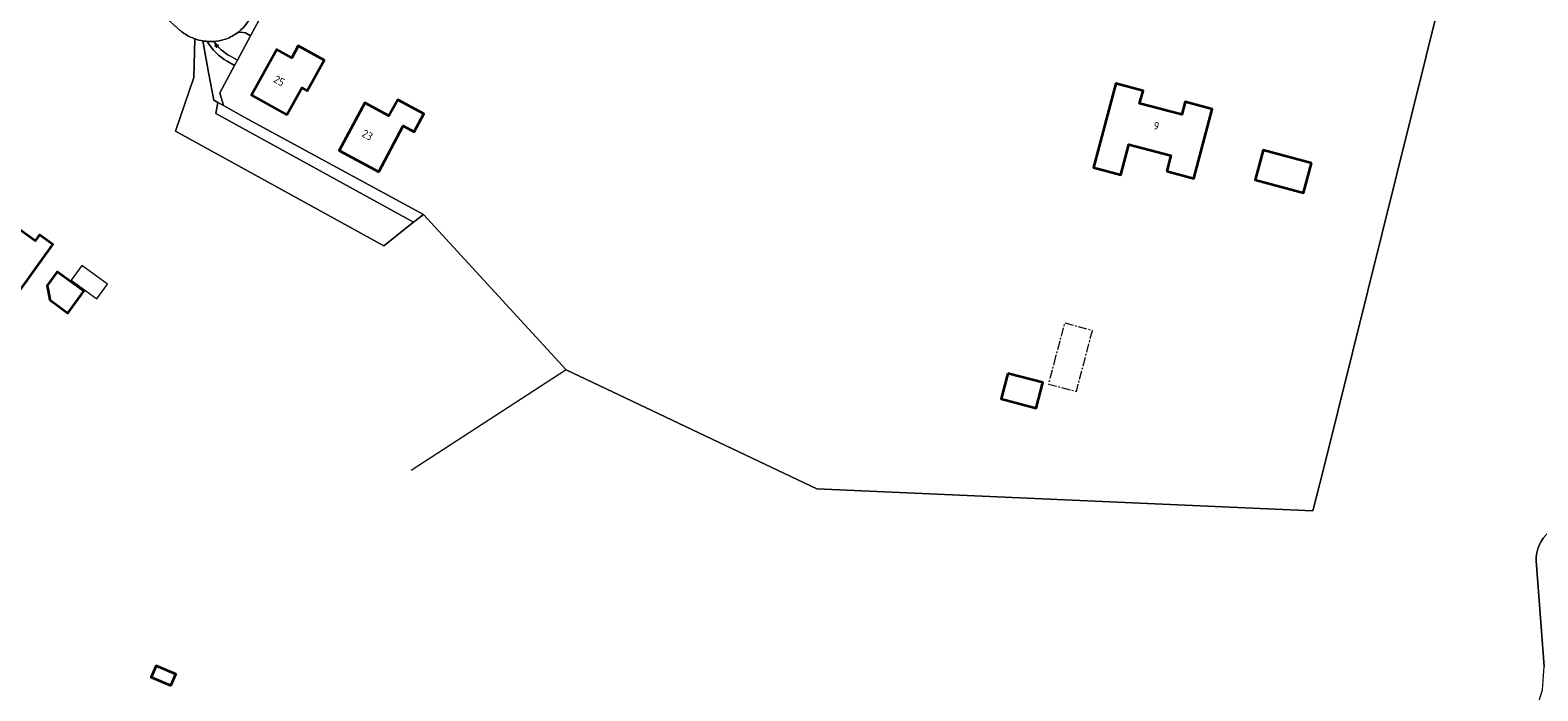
# Model space of a CAD drawing. Header units: metres. Extents: x 140853 to 145288, y 474558 to 480269.
# Tile 103 of 256: x 141986 to 142331, y 477450 to 477601. Entities that reach past the tile are written whole.
import ezdxf
from ezdxf.enums import TextEntityAlignment as Align

# ---------------------------------------------------------------- set-up
doc = ezdxf.new("R2010")
doc.units = ezdxf.units.M
doc.header["$MEASUREMENT"] = 0
doc.linetypes.add('AM-AS', pattern=[16, 10, -2, 2, -2])
for name, color, linetype, lineweight in [('B-WE-AM-AS_SPOOR_RAIL-G', 10, 'AM-AS', 18), ('B-WE-GR-BEPLANTING_CULTUUR_BOSPLANTSOEN-G', 90, 'GR-PLANTSOEN', 18), ('B-WE-GR-GROENVOORZIENING-G', 80, 'Continuous', 18), ('B-WE-IE-TERREINAFSCHEIDING_KUNSTMATIG_HEKWERK-G', 20, 'IE-TERREINAFSCHEIDING-KUNSTMATIG', 18), ('B-WE-KL-ET_LS_OV_LICHTMAST-S', 190, 'Continuous', 18), ('B-WE-OG-BEBOUWING-G', 7, 'Continuous', 35), ('B-WE-OG-BEBOUWING_BIJGEBOUW-G', 7, 'Continuous', 18), ('B-WE-OG-BEBOUWING_HUISNUMMER-T18', 10, 'Continuous', 18), ('B-WE-OG-TERREIN_ERF-G', 7, 'Continuous', 18), ('B-WE-VH-VERHARDING_ASFALT-G', 252, 'Continuous', 18), ('B-WE-VH-VERHARDING_OPEN-G', 252, 'Continuous', 18)]:
    doc.layers.add(name, color=color, linetype=linetype, lineweight=lineweight)
doc.styles.add('NLCS-ISO', font='txt')
doc.linetypes.add('GR-PLANTSOEN', pattern='A,0,[179,NLCS.shx,S=2,R=0,X=0,Y=0],-4', length=4)
doc.linetypes.add('IE-TERREINAFSCHEIDING-KUNSTMATIG', pattern='A,4,[82,NLCS.shx,S=0.75,R=90,X=0,Y=0],4,-2', length=10)

# ---------------------------------------------------------------- blocks, each defined once
blk = doc.blocks.new('B-SIE-WEG_LICHTMAST-SO')
at = {"ltscale": 0.1}
for p, q in [((-1.1, 0.6), (-2.2, 1.3)), ((0, 1.3), (0, 2.5)), ((1.1, 0.6), (2.2, 1.3)), ((-1.1, -0.6), (-2.2, -1.3)), ((0, -1.3), (0, -2.5)), ((1.1, -0.6), (2.2, -1.3))]:
    blk.add_line(p, q, dxfattribs=at)
at = {"flags": 128}
for points in [[(-1.2, 0.5), (1.2, 0.5)], [(-1.2, -0.5), (1.2, -0.5)]]:
    blk.add_lwpolyline(points, dxfattribs=at)
at = {"ltscale": 0.1}
blk.add_circle((0, 0), 1.27, dxfattribs=at)
at = {"style": 'NLCS-ISO'}
blk.add_attdef('TYPE', text='', height=1.8, dxfattribs=at).set_placement((0, 2.5), align=Align.BOTTOM_CENTER)

msp = doc.modelspace()

# ---------------------------------------------------------------- linework, layer by layer
at = {"layer": 'B-WE-AM-AS_SPOOR_RAIL-G', "ltscale": 0.2, "flags": 128}
msp.add_lwpolyline([(142220.407, 477526.013), (142218.76, 477519.753), (142225.183, 477518.064), (142228.845, 477531.986), (142222.463, 477533.671), (142220.407, 477526.013)], close=True, dxfattribs=at)
at = {"layer": 'B-WE-GR-BEPLANTING_CULTUUR_BOSPLANTSOEN-G', "ltscale": 0.2, "flags": 128}
for points in [[(142457.645, 477587.833), (142455.169, 477590.684), (142455.169, 477590.684, 0.0091178), (142421.153, 477612.154), (142421.153, 477612.154, 0.0372482), (142394.628, 477625.228), (142394.628, 477625.228, 0.0553428), (142361.778, 477631.768), (142361.778, 477631.768, 0.012629), (142315.371, 477635.578), (142315.371, 477635.578), (142281.634, 477500), (142279.284, 477490.779), (142165.754, 477495.82), (142156.942, 477500), (142108.438, 477523.01), (142075.722, 477558.537), (142073.495, 477556.762), (142066.713, 477551.359), (142018.961, 477577.562), (142023.158, 477589.855), (142023.402, 477598.721), (142023.402, 477598.721, -0.0460718), (142021.561, 477599.576), (142021.561, 477599.576, -0.0596284), (142019.46, 477601.163), (142019.46, 477601.163), (142000, 477618.565), (142000, 477616.85), (141995.411, 477621.272), (141983.845, 477629.332), (141977.439, 477632.139), (141953.008, 477639.554), (141949.674, 477635.844), (141951.991, 477630.309), (141952.406, 477630.483), (141953.565, 477627.716), (141958.77, 477615.709), (141958.77, 477615.709, 0.2085543), (141958.664, 477608.929), (141958.664, 477608.929, 0.1241913), (141961.146, 477605.613), (141961.146, 477605.613), (141969.063, 477599.836), (141951.634, 477575.073), (141936.138, 477586.041), (141916.046, 477600.262), (141932.157, 477623.024), (141935.096, 477621.059), (141935.096, 477621.059, 0.3237888), (141938.975, 477621.255), (141938.975, 477621.255), (141942.511, 477618.935), (141942.511, 477618.935, 0.3177164), (141949.436, 477622.947), (141949.436, 477622.947, 0.1434797), (141949.898, 477626.098), (141949.898, 477626.098), (141948.681, 477628.84), (141948.91, 477628.941), (141943.914, 477640.472), (141939.325, 477643.536), (141938.121, 477646.806), (141928.926, 477653.039), (141916.428, 477661.509), (141914.808, 477661.843), (141913.824, 477661.68), (141903.894, 477646.182), (141899.803, 477639.865), (141884.953, 477620.18), (141913.785, 477599.97), (141922.529, 477593.939), (141929.852, 477588.725), (141935.022, 477585.194), (141936.33, 477584.252), (141937.06, 477577.475), (141937.397, 477574.34), (141940.587, 477573.236), (141939.187, 477552.054), (141950.309, 477544.172), (141941.17, 477531.329), (141954.749, 477521.778), (141956.83, 477524.716), (141967.128, 477517.424), (141954.814, 477500), (141948.393, 477490.915), (141938.068, 477498.219), (141939.329, 477500), (141953.391, 477519.86), (141939.808, 477529.415), (141937.475, 477526.136), (141935.747, 477500), (141934.466, 477480.608), (141985.505, 477444.286), (141972.26, 477435.716), (142000, 477424.424), (142058.572, 477400.581), (142094.115, 477386.112), (142027.353, 477256.633), (142035.656, 477256.26), (142032.568, 477250), (142018.016, 477221.298), (142000, 477188.053), (141974.136, 477140.518), (141969.655, 477131.578), (141984.065, 477124.357), (141989.717, 477121.622), (142000, 477116.494), (142013.967, 477109.529), (142028.305, 477102.706), (142028.305, 477102.706, 0.0373765), (142043.001, 477096.517), (142043.001, 477096.517), (142053.846, 477093.041), (142072.117, 477089.129), (142081.089, 477087.783), (142121.748, 477082.443), (142124.881, 477082.281), (142133.744, 477081.821), (142133.744, 477081.821, 0.0079449), (142143.554, 477082.897), (142143.554, 477082.897), (142168.764, 477100.465), (142182.561, 477111.691), (142184.865, 477113.567), (142184.727, 477115.663), (142183.865, 477117.028), (142187.549, 477119.575), (142188.936, 477118.259), (142190.146, 477117.894), (142208.711, 477133.371), (142227.22, 477149.26), (142239.208, 477160.702), (142260.732, 477183.74), (142284.309, 477210.455), (142317.324, 477250), (142332.981, 477268.769), (142336.756, 477273.294), (142336.756, 477273.294, -0.062157), (142336.676, 477272.33), (142336.676, 477272.33), (142341.49, 477278.028), (142342.686, 477280.543), (142251.877, 477319.265), (142309.443, 477403.031), (142318.006, 477416.668), (142327.573, 477436.243), (142331.856, 477449.779), (142332.239, 477455.13), (142330.361, 477479.334), (142330.361, 477479.334, -0.4287248), (142339.934, 477488.316), (142339.934, 477488.316), (142370.927, 477489.666), (142370.927, 477489.666, 0.0998383), (142392.33, 477494.691), (142392.33, 477494.691), (142401.737, 477500), (142405.352, 477502.04), (142420.162, 477513.273), (142432.622, 477524.815), (142438.259, 477531.842), (142442.289, 477538.419), (142444.501, 477544.315), (142455.254, 477578.556), (142457.645, 477587.833)], [(142023.402, 477598.721), (142023.158, 477589.855), (142018.961, 477577.562), (142066.713, 477551.359), (142073.495, 477556.762), (142028.193, 477581.622), (142028.717, 477584.155), (142027.747, 477584.696), (142026.613, 477590.641), (142025.273, 477598.235), (142025.273, 477598.235, -0.0446947), (142023.402, 477598.721)]]:
    msp.add_lwpolyline(points, format="xyb", close=True, dxfattribs=at)
for points in [[(142073.495, 477556.762), (142075.722, 477558.537), (142052.423, 477571.176), (142034.705, 477580.819), (142029.947, 477583.47), (142028.717, 477584.155), (142028.193, 477581.622), (142073.495, 477556.762)], [(141972.858, 477562.549), (141986.911, 477552.506), (141987.886, 477553.873), (141990.939, 477551.695), (141983.007, 477540.578), (141965.894, 477552.789), (141968.618, 477556.607), (141966.608, 477558.042), (141968.135, 477560.183), (141970.146, 477558.748), (141972.858, 477562.549)], [(141990.236, 477538.991), (141989.664, 477542.274), (141991.903, 477545.399), (141998.024, 477540.963), (141994.352, 477535.967), (141990.236, 477538.991)], [(142017.955, 477450.778), (142013.446, 477452.721), (142014.566, 477455.32), (142019.074, 477453.377), (142017.955, 477450.778)]]:
    msp.add_lwpolyline(points, close=True, dxfattribs=at)
at = {"layer": 'B-WE-GR-GROENVOORZIENING-G', "ltscale": 0.2, "flags": 128}
for points in [[(142032.516, 477592.579), (142030.788, 477593.564), (142030.788, 477593.564, -0.1274843), (142026.233, 477598.116), (142026.233, 477598.116, -0.0217983), (142025.273, 477598.235), (142025.273, 477598.235), (142026.613, 477590.641), (142027.747, 477584.696), (142028.717, 477584.155), (142029.947, 477583.47), (142029.17, 477586.342), (142032.516, 477592.579)], [(142036.179, 477599.407), (142035.032, 477600.044), (142035.032, 477600.044, 0.2084547), (142032.926, 477599.939), (142032.926, 477599.939, -0.0710584), (142030.167, 477598.519), (142030.167, 477598.519, -0.0447051), (142027.773, 477598.103), (142027.773, 477598.103, 0.1146479), (142031.563, 477594.714), (142031.563, 477594.714), (142033.18, 477593.817), (142036.179, 477599.407)]]:
    msp.add_lwpolyline(points, format="xyb", close=True, dxfattribs=at)
at = {"layer": 'B-WE-IE-TERREINAFSCHEIDING_KUNSTMATIG_HEKWERK-G', "ltscale": 0.2, "flags": 128}
for points in [[(142315.371, 477635.578), (142281.634, 477500)], [(142025.273, 477598.235), (142026.613, 477590.641), (142027.747, 477584.696), (142028.717, 477584.155)], [(142028.717, 477584.155), (142029.947, 477583.47)], [(142029.947, 477583.47), (142034.705, 477580.819)], [(142108.438, 477523.01), (142072.912, 477500)], [(142156.942, 477500), (142108.438, 477523.01)], [(142156.942, 477500), (142165.754, 477495.82), (142279.284, 477490.779), (142281.634, 477500)], [(142342.686, 477280.543), (142251.877, 477319.265), (142309.443, 477403.031), (142318.006, 477416.668), (142327.573, 477436.243), (142331.856, 477449.779), (142332.239, 477455.13), (142330.361, 477479.334)]]:
    msp.add_lwpolyline(points, dxfattribs=at)
msp.add_lwpolyline([(142330.361, 477479.334, -0.4287248), (142339.934, 477488.316)], format="xyb", dxfattribs=at)
at = {"layer": 'B-WE-OG-BEBOUWING-G', "ltscale": 0.2, "flags": 128}
for points in [[(142044.508, 477581.299), (142047.91, 477587.531), (142049.168, 477586.84), (142053.015, 477593.862), (142047.108, 477597.122), (142045.598, 477594.398), (142042.159, 477596.301), (142036.353, 477585.81), (142044.508, 477581.299)], [(142245.866, 477568.429), (142252.063, 477566.795), (142256.268, 477582.646), (142250.062, 477584.276), (142249.302, 477581.389), (142246.315, 477582.179), (142242.622, 477583.156), (142239.652, 477583.942), (142240.42, 477586.841), (142234.213, 477588.485), (142229.116, 477569.26), (142235.318, 477567.609), (142237.167, 477574.546), (142246.812, 477571.989), (142245.866, 477568.429)], [(142065.527, 477568.285), (142071.133, 477578.797), (142073.654, 477577.453), (142075.843, 477581.516), (142069.861, 477584.789), (142067.821, 477581.061), (142062.343, 477584.033), (142056.464, 477573.194), (142065.527, 477568.285)], [(142278.958, 477570.292), (142267.911, 477573.222), (142266.11, 477566.433), (142277.157, 477563.503), (142278.958, 477570.292)], [(141972.858, 477562.549), (141970.146, 477558.748), (141968.135, 477560.183), (141966.608, 477558.042), (141968.618, 477556.607), (141965.894, 477552.789), (141983.007, 477540.578), (141990.939, 477551.695), (141987.886, 477553.873), (141986.911, 477552.506), (141972.858, 477562.549)], [(141990.236, 477538.991), (141994.352, 477535.967), (141998.024, 477540.963), (141991.903, 477545.399), (141989.664, 477542.274), (141990.236, 477538.991)], [(142209.466, 477522.2), (142209.236, 477521.328), (142207.926, 477516.347), (142215.961, 477514.234), (142217.502, 477520.084), (142209.466, 477522.2)], [(142017.955, 477450.778), (142019.074, 477453.377), (142014.566, 477455.32), (142013.446, 477452.721), (142017.955, 477450.778)]]:
    msp.add_lwpolyline(points, close=True, dxfattribs=at)
at = {"layer": 'B-WE-OG-BEBOUWING_BIJGEBOUW-G', "ltscale": 0.2, "flags": 128}
msp.add_lwpolyline([(141997.555, 477546.874), (141995.109, 477543.5), (142000.979, 477539.245), (142003.425, 477542.62), (141997.555, 477546.874)], close=True, dxfattribs=at)
at = {"layer": 'B-WE-OG-TERREIN_ERF-G', "ltscale": 0.2, "flags": 128}
msp.add_lwpolyline([(142039.122, 477604.892), (142036.179, 477599.407), (142033.18, 477593.817), (142032.516, 477592.579), (142029.17, 477586.342), (142029.947, 477583.47), (142034.705, 477580.819), (142052.423, 477571.176), (142075.722, 477558.537), (142108.438, 477523.01), (142156.942, 477500), (142165.754, 477495.82), (142279.284, 477490.779), (142281.634, 477500), (142315.371, 477635.578)], dxfattribs=at)
for points in [[(142044.508, 477581.299), (142036.353, 477585.81), (142042.159, 477596.301), (142045.598, 477594.398), (142047.108, 477597.122), (142053.015, 477593.862), (142049.168, 477586.84), (142047.91, 477587.531), (142044.508, 477581.299)], [(142252.063, 477566.795), (142245.866, 477568.429), (142246.812, 477571.989), (142237.167, 477574.546), (142235.318, 477567.609), (142229.116, 477569.26), (142234.213, 477588.485), (142240.42, 477586.841), (142239.652, 477583.942), (142242.622, 477583.156), (142246.315, 477582.179), (142249.302, 477581.389), (142250.062, 477584.276), (142256.268, 477582.646), (142252.063, 477566.795)], [(142065.527, 477568.285), (142056.464, 477573.194), (142062.343, 477584.033), (142067.821, 477581.061), (142069.861, 477584.789), (142075.843, 477581.516), (142073.654, 477577.453), (142071.133, 477578.797), (142065.527, 477568.285)], [(142278.958, 477570.292), (142277.157, 477563.503), (142266.11, 477566.433), (142267.911, 477573.222), (142278.958, 477570.292)], [(142209.236, 477521.328), (142209.466, 477522.2), (142217.502, 477520.084), (142215.961, 477514.234), (142207.926, 477516.347), (142209.236, 477521.328)]]:
    msp.add_lwpolyline(points, close=True, dxfattribs=at)
msp.add_lwpolyline([(142339.934, 477488.316, 0.4287248), (142330.361, 477479.334), (142330.361, 477479.334), (142332.239, 477455.13)], format="xyb", dxfattribs=at)
at = {"layer": 'B-WE-VH-VERHARDING_ASFALT-G', "ltscale": 0.2, "flags": 128}
msp.add_lwpolyline([(142019.46, 477601.163, 0.0596284), (142021.561, 477599.576), (142021.561, 477599.576, 0.0460718), (142023.402, 477598.721), (142023.402, 477598.721, 0.0446947), (142025.273, 477598.235), (142025.273, 477598.235, 0.0217983), (142026.233, 477598.116), (142026.233, 477598.116, 0.0344131), (142027.773, 477598.103), (142027.773, 477598.103, 0.0447051), (142030.167, 477598.519), (142030.167, 477598.519, 0.0710584), (142032.926, 477599.939), (142032.926, 477599.939, 0.1225691), (142036.39, 477603.965)], format="xyb", dxfattribs=at)
at = {"layer": 'B-WE-VH-VERHARDING_OPEN-G', "ltscale": 0.2, "flags": 128}
for points in [[(142035.032, 477600.044), (142036.179, 477599.407), (142039.122, 477604.892), (142037.383, 477605.88), (142036.39, 477603.965), (142036.39, 477603.965, -0.1225691), (142032.926, 477599.939), (142032.926, 477599.939, -0.2084547), (142035.032, 477600.044)], [(142030.788, 477593.564), (142032.516, 477592.579), (142033.18, 477593.817), (142031.563, 477594.714), (142031.563, 477594.714, -0.1146479), (142027.773, 477598.103), (142027.773, 477598.103, -0.0344131), (142026.233, 477598.116), (142026.233, 477598.116, 0.1274843), (142030.788, 477593.564)]]:
    msp.add_lwpolyline(points, format="xyb", close=True, dxfattribs=at)

# ---------------------------------------------------------------- block references
at = {"layer": 'B-WE-KL-ET_LS_OV_LICHTMAST-S', "xscale": 0.2, "yscale": 0.2, "zscale": 0.2}
msp.add_blockref('B-SIE-WEG_LICHTMAST-SO', (142028.409, 477597.167), dxfattribs=at)

# ---------------------------------------------------------------- texts
at = {"layer": 'B-WE-OG-BEBOUWING_HUISNUMMER-T18', "style": 'NLCS-ISO'}
for s, rotation, p in [('25', 331.1, (142042.756, 477589.119)), ('9', 345.2, (142243.454, 477578.798)), ('23', 331.5, (142062.919, 477576.706))]:
    msp.add_text(s, height=1.8, rotation=rotation, dxfattribs=at).set_placement(p, align=Align.MIDDLE_CENTER)

doc.saveas('drawing.dxf')
